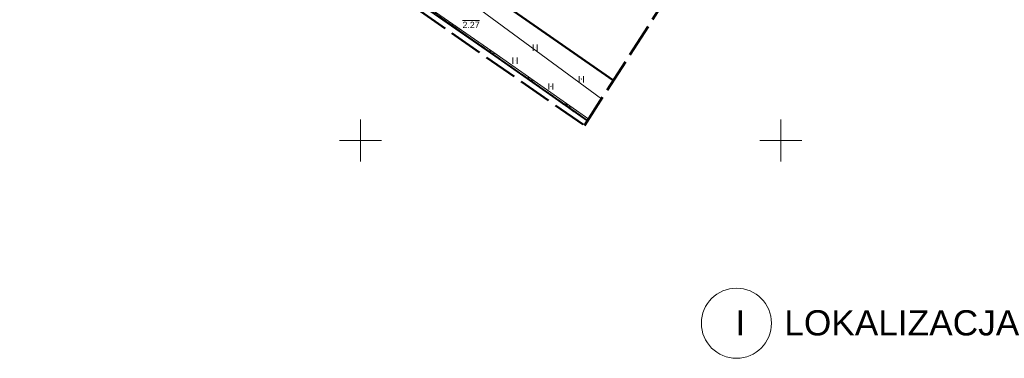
# Model space of a CAD drawing. Extents: x 5477758 to 5478338, y 5918274 to 5918502.
# Tile 22 of 121: x 5477859 to 5477977, y 5918274 to 5918314. Entities that reach past the tile are written whole.
import ezdxf

# ---------------------------------------------------------------- set-up
doc = ezdxf.new("R2010")
doc.units = 0
for name, pattern in [('PRZER1-1', [2, 1, -1]), ('PRZER2-1', [3, 2, -1]), ('PRZER4-1', [5, 4, -1])]:
    doc.linetypes.add(name, pattern=pattern)
doc.layers.get('0').update_dxf_attribs({"color": 8, "linetype": 'CONTINUOUS', "lineweight": 13})
for name, color, linetype, lineweight in [('0_OPISY', 8, 'CONTINUOUS', 0), ('FrameItemsLayer$', 8, 'CONTINUOUS', 0), ('GESBZO', 8, 'CONTINUOUS', 50), ('GESDZI', 8, 'CONTINUOUS', 18), ('GESUZY', 8, 'PRZER1-1', 18), ('GSSDSO', 8, 'CONTINUOUS', 18), ('GSSKOD', 8, 'PRZER2-1', 18), ('GSSUTR', 8, 'PRZER2-1', 18), ('GULTPR', 8, 'CONTINUOUS', 18), ('GUPPRZ_O', 8, 'CONTINUOUS', 18)]:
    doc.layers.add(name, color=color, linetype=linetype, lineweight=lineweight)
doc.layers.add('kołnierz', color=8, linetype='CONTINUOUS', lineweight=70, plot=False)
doc.styles.add('GENERATED_STYLE_2', font='arial.ttf')
doc.styles.add('GEO-INFO', font='arial.ttf')

# ---------------------------------------------------------------- blocks, each defined once
blk = doc.blocks.new('ODTN_2')
at = {"color": 0}
for points in [[(-1.5, -0.5), (0.5, 0.5)], [(-0.5, -0.5), (1.5, 0.5)]]:
    blk.add_lwpolyline(points, dxfattribs=at)
blk = doc.blocks.new('SPTRW')
at = {"color": 0}
for points in [[(-0.51332, 0.7233), (-0.51332, -0.7767)], [(0.48668, -0.7767), (0.48668, 0.7233)]]:
    blk.add_lwpolyline(points, dxfattribs=at)

msp = doc.modelspace()

# ---------------------------------------------------------------- linework, layer by layer
at = {"linetype": 'Continuous', "lineweight": 13, "flags": 128}
for points in [[(5477900, 5918297.5), (5477900, 5918302.5)], [(5477897.5, 5918300), (5477902.5, 5918300)]]:
    msp.add_lwpolyline(points, dxfattribs=at)
at = {"layer": '0_OPISY'}
msp.add_circle((5477944.72, 5918278.28), 4.17, dxfattribs=at)
at = {"layer": 'FrameItemsLayer$', "linetype": 'Continuous', "lineweight": 18}
for points in [[(5477950, 5918297.5), (5477950, 5918302.5)], [(5477947.5, 5918300), (5477952.5, 5918300)]]:
    msp.add_lwpolyline(points, dxfattribs=at)
at = {"layer": 'GESBZO', "linetype": 'Continuous', "lineweight": 50}
msp.add_lwpolyline([(5477930.08, 5918307.14), (5477893.63, 5918332.51)], dxfattribs=at)
at = {"layer": 'GESDZI', "linetype": 'Continuous', "lineweight": 18}
for points in [[(5477927.04, 5918302.39), (5477865.49, 5918345.57), (5477899.13, 5918390.84), (5477901.96, 5918388.82), (5477916.33, 5918408.95), (5477922.92, 5918418.17), (5477913.96, 5918422.85), (5477897.73, 5918431.34), (5477895.36, 5918432.58)], [(5477972.9, 5918373.92), (5477916.33, 5918408.95), (5477901.96, 5918388.82), (5477899.13, 5918390.84), (5477865.49, 5918345.57), (5477927.04, 5918302.39)]]:
    msp.add_lwpolyline(points, dxfattribs=at)
at = {"layer": 'GESUZY', "linetype": 'PRZER1-1', "lineweight": 18, "ltscale": 0.5}
for points in [[(5477927.04, 5918302.39), (5477865.49, 5918345.57), (5477899.13, 5918390.84), (5477901.96, 5918388.82), (5477916.33, 5918408.95), (5477972.9, 5918373.92)], [(5477972.9, 5918373.92), (5477916.33, 5918408.95), (5477901.96, 5918388.82), (5477899.13, 5918390.84), (5477865.49, 5918345.57), (5477927.04, 5918302.39)]]:
    msp.add_lwpolyline(points, dxfattribs=at)
at = {"layer": 'GSSDSO', "linetype": 'Continuous', "lineweight": 18}
for points in [[(5477893.9, 5918332.33), (5477890.61, 5918327.64), (5477915.99, 5918310.04), (5477926.99, 5918302.31)], [(5477927.15, 5918302.56), (5477916.16, 5918310.29), (5477891.03, 5918327.71), (5477894.15, 5918332.15), (5477893.9, 5918332.33)]]:
    msp.add_lwpolyline(points, dxfattribs=at)
at = {"layer": 'GSSKOD', "linetype": 'PRZER2-1', "lineweight": 18, "ltscale": 0.5}
msp.add_lwpolyline([(5477890.61, 5918327.64), (5477915.99, 5918310.04), (5477926.99, 5918302.31)], dxfattribs=at)
at = {"layer": 'GSSUTR', "linetype": 'PRZER2-1', "lineweight": 18, "ltscale": 0.5}
for points in [[(5477920.79, 5918311.07), (5477920.78, 5918311.05), (5477920.8, 5918311.05)], [(5477918.4, 5918309.53), (5477918.39, 5918309.51), (5477918.41, 5918309.51)], [(5477926.28, 5918307.32), (5477926.27, 5918307.3), (5477926.29, 5918307.3)], [(5477922.66, 5918306.45), (5477922.65, 5918306.43), (5477922.67, 5918306.43)]]:
    msp.add_lwpolyline(points, close=True, dxfattribs=at)
at = {"layer": 'GULTPR', "linetype": 'Continuous', "lineweight": 18}
msp.add_lwpolyline([(5477887.56, 5918335.18), (5477928.69, 5918304.97)], dxfattribs=at)
at = {"layer": 'GUPPRZ_O', "linetype": 'Continuous', "lineweight": 9, "flags": 128}
msp.add_lwpolyline([(5477912.14, 5918314.29), (5477914.18, 5918314.29)], dxfattribs=at)
at = {"layer": 'kołnierz', "linetype": 'PRZER4-1', "lineweight": 50}
msp.add_lwpolyline([(5477977.31, 5918380.8), (5477954.84, 5918395.48), (5477993.18, 5918463.06), (5477934.57, 5918496.31), (5477890.35, 5918424.45), (5477901.97, 5918417.47), (5477859.48, 5918348.3), (5477882.17, 5918332.75), (5477926.65, 5918301.78)], close=True, dxfattribs=at)

# ---------------------------------------------------------------- block references
at = {"layer": 'GSSDSO', "lineweight": 18}
for p, xscale, yscale, rotation in [((5477911.04, 5918313.66), 0.5, 0.299999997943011, 145.2624963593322), ((5477915.56, 5918310.52), 0.4999999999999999, 0.299999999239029, 145.2624963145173), ((5477920.06, 5918307.36), 0.5, 0.299999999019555, 144.8939241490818), ((5477924.56, 5918304.2), 0.5, 0.299999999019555, 144.8939241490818)]:
    msp.add_blockref('ODTN_2', p, dxfattribs=dict(at, xscale=xscale, yscale=yscale, rotation=rotation))
at = {"layer": 'GSSUTR', "lineweight": 18, "xscale": 0.5, "yscale": 0.5}
for p in [(5477920.79, 5918311.06), (5477918.4, 5918309.52), (5477922.66, 5918306.44), (5477926.28, 5918307.31)]:
    msp.add_blockref('SPTRW', p, dxfattribs=at)

# ---------------------------------------------------------------- texts
at = {"layer": '0_OPISY', "insert": (5477944.59, 5918279.83), "char_height": 3, "attachment_point": 1, "rotation": 359.9974, "style": 'GENERATED_STYLE_2'}
msp.add_mtext('{\\A1;I    LOKALIZACJA}', dxfattribs=at)
at = {"layer": 'GUPPRZ_O', "linetype": 'Continuous', "lineweight": 0, "style": 'GEO-INFO'}
msp.add_text('2.27', height=0.75, dxfattribs=at).set_placement((5477912.14, 5918313.37))

doc.saveas('drawing.dxf')
